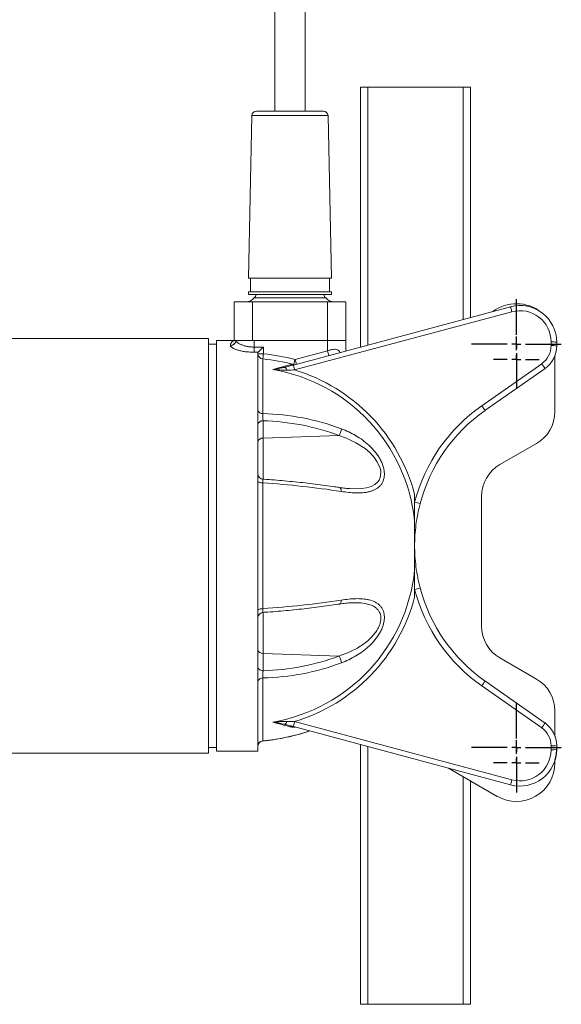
# Model space of a CAD drawing. Header units: millimetres. Extents: x 0 to 420, y 0 to 297.
# Tile 2 of 4: x 214 to 273, y 87 to 195. Entities that reach past the tile are written whole.
import ezdxf

# ---------------------------------------------------------------- set-up
doc = ezdxf.new("R2010")
doc.units = ezdxf.units.MM
doc.layers.add('AM_BOR', color=7, linetype='Continuous')

# ---------------------------------------------------------------- blocks, each defined once
blk = doc.blocks.new('SW_CENTERMARKSYMBOL_0')
at = {"layer": 'AM_BOR', "color": 0}
for p, q in [((0, 1), (0, 4.9)), ((-1, 0), (-4.9, 0)), ((0, 0), (-0.5, 0)), ((0, 0), (0, 0.5)), ((0, 0), (0, -0.5)), ((0, 0), (0.5, 0)), ((1, 0), (4.9, 0)), ((0, -1), (0, -4.9))]:
    blk.add_line(p, q, dxfattribs=at)
blk = doc.blocks.new('SW_CENTERMARKSYMBOL_1')
at = {"layer": 'AM_BOR', "color": 0}
for p, q in [((0, 1), (0, 4.9)), ((-1, 0), (-4.9, 0)), ((0, 0), (-0.5, 0)), ((0, 0), (0, 0.5)), ((0, 0), (0, -0.5)), ((0, 0), (0.5, 0)), ((1, 0), (4.9, 0)), ((0, -1), (0, -4.9))]:
    blk.add_line(p, q, dxfattribs=at)
blk = doc.blocks.new('SW_CENTERMARKSYMBOL_3')
at = {"layer": 'AM_BOR', "color": 0}
for p, q in [((0, 1), (0, 2.5)), ((-1, 0), (-2.5, 0)), ((0, 0), (-0.5, 0)), ((0, 0), (0, 0.5)), ((0, 0), (0, -0.5)), ((0, 0), (0.5, 0)), ((1, 0), (2.5, 0)), ((0, -1), (0, -2.5))]:
    blk.add_line(p, q, dxfattribs=at)
blk = doc.blocks.new('SW_CENTERMARKSYMBOL_4')
at = {"layer": 'AM_BOR', "color": 0}
for p, q in [((0, 1), (0, 2.5)), ((-1, 0), (-2.5, 0)), ((0, 0), (-0.5, 0)), ((0, 0), (0, 0.5)), ((0, 0), (0, -0.5)), ((0, 0), (0.5, 0)), ((1, 0), (2.5, 0)), ((0, -1), (0, -2.5))]:
    blk.add_line(p, q, dxfattribs=at)

msp = doc.modelspace()

# ---------------------------------------------------------------- linework, layer by layer
at = {"color": 7, "linetype": 'Continuous', "lineweight": 15}
for p, q in [((250.95, 158.84), (250.95, 187.16)), ((250.95, 187.16), (251.75, 187.16)), ((262.15, 187.16), (251.75, 187.16)), ((262.15, 187.16), (262.95, 187.16)), ((262.95, 162.06), (262.95, 187.16)), ((239.1, 184.07), (238.73, 166.36)), ((240.14, 184.56), (239.6, 184.56)), ((246.9, 184.56), (240.14, 184.56)), ((247.77, 166.36), (247.4, 184.07)), ((239.4, 166.36), (238.73, 166.36)), ((238.95, 166.36), (238.95, 164.86)), ((247.77, 166.36), (239.4, 166.36)), ((247.55, 164.86), (247.55, 166.36)), ((238.73, 164.86), (238.73, 164.56)), ((239.4, 164.86), (238.73, 164.86)), ((239.4, 164.56), (238.73, 164.56)), ((247.77, 164.86), (239.4, 164.86)), ((247.77, 164.56), (239.4, 164.56)), ((247.77, 164.56), (247.77, 164.86)), ((237.15, 163.76), (237.15, 159.56)), ((237.15, 163.76), (239.15, 163.76)), ((239.15, 163.76), (239.15, 159.56)), ((239.15, 163.76), (247.35, 163.76)), ((239.35, 164.21), (247.15, 164.21)), ((243.62, 156.87), (267.31, 163.22)), ((247.35, 163.76), (247.35, 159.56)), ((247.35, 163.76), (249.35, 163.76)), ((249.35, 163.76), (249.35, 159.56)), ((267.46, 162.69), (243.76, 156.34)), ((234.35, 159.76), (210.87, 159.76)), ((234.35, 151.46), (234.35, 159.76)), ((235.25, 159.16), (234.35, 159.16)), ((237.15, 159.56), (235.25, 159.56)), ((235.25, 137.16), (235.25, 159.56)), ((237.15, 159.56), (239.15, 159.56)), ((239.15, 159.56), (247.35, 159.56)), ((239.35, 158.83), (239.35, 159.56)), ((247.35, 159.56), (249.35, 159.56)), ((247.35, 158.43), (247.35, 159.56)), ((249.35, 158.41), (249.35, 159.56)), ((271.74, 158.99), (271.74, 159.4)), ((272.35, 159.36), (272.35, 158.95)), ((239.35, 158.83), (239.35, 158.27)), ((239.35, 158.83), (240.35, 158.83)), ((239.78, 158.27), (239.35, 158.27)), ((239.75, 114.76), (239.75, 158.2)), ((240.35, 158.1), (239.75, 158.1)), ((240.35, 158.83), (240.35, 158.1)), ((243.81, 157.48), (247.35, 158.43)), ((272.18, 157.95), (272.14, 157.81)), ((240.3, 157.54), (240.3, 151.58)), ((264.17, 152.44), (270.71, 157.02)), ((272.15, 157.48), (272.13, 157.83)), ((272.15, 151.78), (272.15, 157.48)), ((271.07, 156.49), (264.52, 151.91)), ((234.35, 114.56), (234.35, 151.46)), ((240.32, 150.78), (240.32, 148.9)), ((248.59, 149.18), (240.32, 148.9)), ((266.15, 146.01), (270.15, 148.32)), ((240.3, 144.02), (240.3, 130.31)), ((264.15, 128.4), (264.15, 142.55)), ((256.85, 134.48), (256.85, 139.84)), ((235.25, 114.76), (235.25, 137.16)), ((250.01, 130.94), (249.87, 130.93)), ((248.59, 125.14), (240.32, 125.42)), ((240.32, 125.42), (240.32, 123.54)), ((270.15, 122.63), (266.15, 124.94)), ((240.3, 122.75), (240.3, 115.89)), ((264.52, 122.42), (271.07, 117.83)), ((270.71, 117.3), (264.17, 121.88)), ((272.15, 116.45), (272.15, 119.17)), ((242.69, 117.69), (242.6, 117.71)), ((267.31, 111.1), (243.62, 117.45)), ((243.76, 117.99), (267.46, 111.64)), ((272.15, 116.47), (272.18, 116.37)), ((234.35, 115.16), (235.25, 115.16)), ((250.95, 87.16), (250.95, 115.48)), ((271.74, 114.92), (271.74, 115.34)), ((272.35, 115.38), (272.35, 114.96)), ((210.03, 114.56), (234.35, 114.56)), ((235.25, 114.76), (239.75, 114.76)), ((260.55, 112.91), (265.84, 109.84)), ((272.15, 113.48), (272.15, 113.71)), ((262.95, 87.16), (262.95, 111.52)), ((250.95, 87.16), (251.75, 87.16)), ((262.15, 87.16), (251.75, 87.16)), ((262.15, 87.16), (262.95, 87.16))]:
    msp.add_line(p, q, dxfattribs=at)
at = {"color": 8, "linetype": 'Continuous', "lineweight": 15}
for p, q in [((251.75, 159.05), (251.75, 187.16)), ((262.15, 161.84), (262.15, 187.16)), ((239.72, 184.07), (239.1, 184.07)), ((247.4, 184.07), (239.72, 184.07)), ((240.32, 148.9), (240.32, 144.4)), ((240.32, 129.93), (240.32, 125.42)), ((251.75, 87.16), (251.75, 115.27)), ((262.15, 87.16), (262.15, 111.98))]:
    msp.add_line(p, q, dxfattribs=at)
at = {"color": 7, "linetype": 'Continuous', "lineweight": 15, "flags": 128}
for points in [[(267.31, 163.22), (267.32, 163.21), (267.32, 163.18), (267.34, 163.14), (267.36, 163.07), (267.38, 162.99), (267.4, 162.89), (267.43, 162.79), (267.46, 162.69)], [(240.35, 158.83), (240.24, 158.73), (240.14, 158.63), (240.05, 158.53), (239.96, 158.45), (239.89, 158.37), (239.83, 158.31), (239.78, 158.27)], [(240.3, 157.54), (240.3, 157.58), (240.3, 157.63), (240.31, 157.69), (240.32, 157.76), (240.32, 157.84), (240.33, 157.92), (240.34, 158.01), (240.35, 158.1)], [(241.37, 156.39), (241.63, 156.46), (241.88, 156.52), (242.12, 156.59), (242.36, 156.65), (242.59, 156.71), (242.81, 156.77), (243.03, 156.83), (243.24, 156.89)], [(243.62, 156.87), (243.62, 156.86), (243.63, 156.83), (243.64, 156.79), (243.66, 156.72), (243.68, 156.64), (243.7, 156.54), (243.73, 156.44), (243.76, 156.34)], [(243.66, 156.93), (243.67, 156.97), (243.68, 157.02), (243.7, 157.08), (243.72, 157.14), (243.74, 157.22), (243.76, 157.3), (243.78, 157.39), (243.81, 157.48)], [(240.3, 144.02), (240.19, 144.02), (240.08, 144.04), (239.99, 144.05), (239.91, 144.08), (239.84, 144.11), (239.79, 144.14), (239.76, 144.17), (239.75, 144.21)], [(240.3, 130.31), (240.19, 130.3), (240.08, 130.29), (239.99, 130.27), (239.91, 130.24), (239.84, 130.22), (239.79, 130.18), (239.76, 130.15), (239.75, 130.12)], [(243.24, 117.43), (243.03, 117.49), (242.81, 117.55), (242.59, 117.61), (242.36, 117.67), (242.12, 117.73), (241.88, 117.8), (241.63, 117.87), (241.37, 117.93)], [(243.76, 117.99), (243.73, 117.88), (243.7, 117.78), (243.68, 117.68), (243.66, 117.6), (243.64, 117.54), (243.63, 117.49), (243.62, 117.46), (243.62, 117.45)], [(267.46, 111.64), (267.43, 111.53), (267.4, 111.43), (267.38, 111.33), (267.36, 111.25), (267.34, 111.19), (267.32, 111.14), (267.32, 111.11), (267.31, 111.1)]]:
    msp.add_lwpolyline(points, dxfattribs=at)
at = {"color": 8, "linetype": 'Continuous', "lineweight": 15, "flags": 128}
for points in [[(247.35, 158.43), (247.39, 158.29), (247.42, 158.16), (247.45, 158.04), (247.48, 157.95), (247.49, 157.91)], [(243.66, 156.93), (243.69, 156.91), (243.71, 156.9)], [(243.81, 157.48), (243.84, 157.34), (243.88, 157.21), (243.91, 157.1), (243.93, 157), (243.94, 156.96)], [(249.9, 143.38), (251.06, 143.4), (251.61, 143.48), (252.12, 143.64), (252.49, 143.83), (252.8, 144.09), (252.97, 144.33), (253.1, 144.62), (253.16, 145.17), (253.15, 145.29), (253.08, 145.62), (252.96, 145.95), (252.74, 146.37), (252.46, 146.77), (251.98, 147.3), (251.44, 147.76), (250.45, 148.4), (249.41, 148.89), (248.59, 149.18), (248.59, 149.18)], [(248.85, 143.09), (248.84, 143.19), (248.83, 143.28), (248.8, 143.36), (248.77, 143.42), (248.73, 143.47), (248.69, 143.5), (248.65, 143.52)], [(248.85, 131.24), (248.84, 131.14), (248.83, 131.05), (248.8, 130.97), (248.77, 130.9), (248.73, 130.85), (248.69, 130.82), (248.65, 130.81)]]:
    msp.add_lwpolyline(points, dxfattribs=at)
at = {"color": 7, "linetype": 'Continuous', "lineweight": 15}
for centre, radius, start, end in [((239.6, 184.06), 0.5, 90, 178.8), ((246.9, 184.06), 0.5, 1.2, 90), ((239.15, 164.56), 0.4, 300, 0), ((247.35, 164.56), 0.4, 180, 240), ((238.41, 164.96), 1.2, 270, 321.537), ((248.09, 164.96), 1.2, 218.463, 270), ((267.95, 159.16), 4.4, 51.7968, 126.648), ((268.35, 159.36), 4, 0, 105), ((268.34, 159.4), 3.4, 0, 105), ((236.75, 159.58), 0.599, 269.9773, 358.5688), ((236.76, 159.6), 0.592, 269.1779, 356.6892), ((269.34, 158.99), 2.4, 305, 0), ((269.35, 158.95), 3, 305, 0), ((271.89, 157.09), 2.31, 78.6155, 93.8115), ((271.89, 156.68), 2.31, 78.6155, 93.8115), ((240.33, 158.12), 0.579, 181.6611, 266.8431), ((238.35, 137.16), 21.03, 74.9648, 84.5441), ((238.35, 137.16), 20.47, 74.9648, 84.5441), ((243.43, 157.24), 0.403, 241.5417, 284.0688), ((265.21, 152.96), 6.84, 31.0379, 36.3967), ((238.2, 137.91), 18.75, 5.8929, 80.2651), ((242.48, 156.26), 0.423, 8.4102, 59.9912), ((238.21, 137.89), 19.26, 14.6199, 73.2602), ((240.25, 152.08), 0.51, 192.6008, 275.439), ((239.66, 125.22), 26.36, 69.5896, 88.6094), ((274.84, 137.2), 18.6, 125, 165.2756), ((274.85, 137.16), 18, 125, 165.2756), ((258.67, 148.38), 6.84, 31.037, 36.3976), ((268.15, 151.78), 4, 300, 0), ((240.25, 150.27), 0.518, 82.8298, 166.4857), ((239.65, 125.17), 25.63, 69.587, 88.5156), ((247.37, 150.02), 1.49, 325.5454, 356.2824), ((240.25, 148.38), 0.518, 82.8298, 166.4856), ((240.35, 145.02), 0.6, 180.0076, 266.3303), ((268.15, 142.55), 4, 120, 180), ((233.8, 44.55), 99.68, 81.3156, 86.2627), ((256.34, 139.36), 2.62, 65.1131, 78.7361), ((238.2, 136.41), 18.74, 279.7335, 354.1086), ((256.34, 134.96), 2.62, 281.2639, 294.8869), ((274.84, 137.12), 18.6, 194.7244, 235), ((274.85, 137.16), 18, 194.7244, 235), ((233.8, 229.78), 99.68, 273.7373, 278.6844), ((238.21, 136.43), 19.26, 286.7398, 345.3801), ((240.35, 129.3), 0.6, 93.6076, 179.989), ((268.15, 128.4), 4, 180, 240), ((240.25, 125.94), 0.518, 193.5144, 277.1702), ((239.65, 149.16), 25.63, 271.4844, 290.413), ((247.37, 124.3), 1.49, 3.7176, 34.4546), ((240.25, 124.05), 0.518, 193.5143, 277.1702), ((239.66, 149.1), 26.36, 271.3906, 290.4104), ((240.25, 122.24), 0.51, 84.561, 167.3992), ((258.67, 125.94), 6.84, 323.6024, 328.963), ((268.15, 119.17), 4, 0, 60), ((242.48, 118.06), 0.423, 300.0088, 351.5898), ((243.43, 117.08), 0.403, 75.9312, 118.4583), ((265.21, 121.36), 6.84, 323.6033, 328.9621), ((269.34, 115.34), 2.4, 0, 55), ((269.35, 115.38), 3, 0, 55), ((240.34, 115.3), 0.593, 94.4718, 179.4733), ((240.35, 115.28), 0.6, 95.2105, 179.9908), ((240.35, 115.28), 0.6, 95.1944, 179.9895), ((268.35, 114.96), 4, 255, 0), ((268.34, 114.92), 3.4, 255, 0), ((271.89, 117.65), 2.31, 266.1885, 281.3845), ((271.89, 117.23), 2.31, 266.1885, 281.3845), ((267.95, 115.16), 4.4, 342.6586, 0), ((267.95, 113.48), 4.2, 239.8998, 0)]:
    msp.add_arc(centre, radius, start, end, dxfattribs=at)
at = {"color": 8, "linetype": 'Continuous', "lineweight": 15}
msp.add_arc((238.11, 138.64), 22.86, 275.4855, 288.5494, dxfattribs=at)
at = {"color": 7, "linetype": 'Continuous', "lineweight": 15}
for points, knots in [([(241.6, 212.66), (241.6, 212.12), (241.6, 211.06), (241.6, 209.54), (241.6, 208.12), (241.6, 206.81), (241.6, 205.68), (241.6, 204.72), (241.6, 203.93), (241.6, 203.23), (241.6, 202.57), (241.6, 201.84), (241.6, 200.98), (241.6, 199.92), (241.6, 198.68), (241.6, 197.25), (241.6, 195.61), (241.6, 193.76), (241.6, 191.72), (241.6, 189.49), (241.6, 187.08), (241.6, 185.42), (241.6, 184.56)], [0, 0, 0, 0, 0.0744263, 0.1426999, 0.2048345, 0.260855, 0.3107392, 0.3456122, 0.3766842, 0.403963, 0.4275012, 0.4518908, 0.4843368, 0.521789, 0.5641933, 0.6114984, 0.6637202, 0.7210039, 0.783408, 0.8507351, 0.9228972, 1, 1, 1, 1]), ([(244.9, 184.56), (244.9, 185.31), (244.9, 186.74), (244.9, 188.81), (244.9, 190.7), (244.9, 192.43), (244.9, 193.98), (244.9, 195.34), (244.9, 196.52), (244.9, 197.52), (244.9, 198.4), (244.9, 199.31), (244.9, 200.34), (244.9, 201.55), (244.9, 202.87), (244.9, 204.31), (244.9, 205.82), (244.9, 207.41), (244.9, 209.08), (244.9, 210.84), (244.9, 212.04), (244.9, 212.66)], [0, 0, 0, 0, 0.06689, 0.128864, 0.185977, 0.238263, 0.285581, 0.327872, 0.365167, 0.39753, 0.424986, 0.452505, 0.489261, 0.532272, 0.58145, 0.636769, 0.698293, 0.764778, 0.83721, 0.915607, 1, 1, 1, 1]), ([(236.75, 159), (236.75, 159.1), (236.78, 159.18), (236.86, 159.32), (236.9, 159.38), (237.02, 159.47), (237.08, 159.5), (237.21, 159.55), (237.28, 159.56), (237.35, 159.56)], [0, 0, 0, 0, 0.25, 0.25, 0.5, 0.5, 0.75, 0.75, 1, 1, 1, 1]), ([(239.35, 158.27), (239.18, 158.27), (239.02, 158.27), (238.77, 158.29), (238.69, 158.3), (238.53, 158.31), (238.45, 158.32), (238.22, 158.35), (238.08, 158.38), (237.87, 158.42), (237.8, 158.44), (237.67, 158.47), (237.61, 158.49), (237.43, 158.54), (237.33, 158.58), (237.18, 158.64), (237.14, 158.66), (237.06, 158.7), (236.98, 158.74), (236.92, 158.78), (236.87, 158.82), (236.84, 158.84), (236.78, 158.9), (236.76, 158.94), (236.75, 158.98)], [0, 0, 0, 0, 0.125, 0.125, 0.1875, 0.1875, 0.25, 0.25, 0.375, 0.375, 0.4375, 0.4375, 0.5, 0.5, 0.625, 0.625, 0.6875, 0.6875, 0.75, 0.8125, 0.8125, 0.875, 0.875, 1, 1, 1, 1]), ([(237.35, 159.56), (237.36, 159.52), (237.37, 159.48), (237.42, 159.42), (237.44, 159.4), (237.48, 159.36), (237.5, 159.34), (237.57, 159.28), (237.64, 159.24), (237.78, 159.16), (237.86, 159.12), (238, 159.07), (238.04, 159.05), (238.14, 159.01), (238.19, 159), (238.35, 158.95), (238.47, 158.92), (238.65, 158.89), (238.71, 158.88), (238.83, 158.86), (238.9, 158.86), (239.09, 158.84), (239.22, 158.83), (239.35, 158.83)], [0, 0, 0, 0, 0.125, 0.125, 0.1875, 0.1875, 0.25, 0.25, 0.375, 0.375, 0.5, 0.5, 0.5625, 0.5625, 0.625, 0.625, 0.75, 0.75, 0.8125, 0.8125, 0.875, 0.875, 1, 1, 1, 1]), ([(242.69, 156.63), (242.84, 156.67), (243, 156.71), (243.3, 156.79), (243.46, 156.83), (243.62, 156.87)], [0, 0, 0, 0, 0.5, 0.5, 1, 1, 1, 1]), ([(243.24, 156.89), (243.3, 156.9), (243.37, 156.91), (243.51, 156.93), (243.58, 156.93), (243.66, 156.93)], [0, 0, 0, 0, 0.5, 0.5, 1, 1, 1, 1]), ([(242.69, 156.63), (242.58, 156.6), (242.47, 156.57), (242.25, 156.53), (242.14, 156.51), (241.82, 156.45), (241.59, 156.42), (241.37, 156.39)], [0, 0, 0, 0, 0.25, 0.25, 0.5, 0.5, 1, 1, 1, 1]), ([(242.9, 156.32), (242.77, 156.32), (242.64, 156.32), (242.39, 156.33), (242.26, 156.33), (241.88, 156.35), (241.63, 156.37), (241.37, 156.39)], [0, 0, 0, 0, 0.25, 0.25, 0.5, 0.5, 1, 1, 1, 1]), ([(240.32, 150.78), (240.31, 150.84), (240.31, 150.9), (240.3, 151), (240.3, 151.04), (240.3, 151.11), (240.29, 151.14), (240.29, 151.22), (240.29, 151.25), (240.29, 151.32), (240.29, 151.36), (240.29, 151.42), (240.29, 151.46), (240.29, 151.52), (240.29, 151.55), (240.3, 151.58)], [0, 0, 0, 0, 0.25, 0.25, 0.375, 0.375, 0.5, 0.5, 0.625, 0.625, 0.75, 0.75, 0.875, 0.875, 1, 1, 1, 1]), ([(248.85, 149.93), (249.12, 149.82), (249.39, 149.71), (249.92, 149.46), (250.18, 149.32), (250.69, 149.02), (250.94, 148.86), (251.3, 148.59), (251.42, 148.5), (251.66, 148.31), (251.77, 148.21), (252.11, 147.89), (252.32, 147.67), (252.61, 147.31), (252.71, 147.19), (252.84, 146.99), (252.88, 146.93), (252.97, 146.8), (253.01, 146.73), (253.12, 146.53), (253.19, 146.39), (253.32, 146.11), (253.37, 145.96), (253.46, 145.68), (253.49, 145.53), (253.53, 145.32), (253.53, 145.25), (253.55, 145.11), (253.55, 145.04), (253.55, 144.84), (253.54, 144.71), (253.5, 144.52), (253.49, 144.46), (253.45, 144.34), (253.43, 144.29), (253.37, 144.12), (253.32, 144.02), (253.22, 143.88), (253.19, 143.83), (253.12, 143.75), (253.08, 143.71), (252.89, 143.51), (252.71, 143.39), (252.42, 143.24), (252.31, 143.19), (252.1, 143.12), (251.99, 143.08), (251.77, 143.03), (251.65, 143.01), (251.42, 142.97), (251.3, 142.96), (250.93, 142.93), (250.69, 142.92), (249.92, 142.94), (249.4, 143), (248.85, 143.09)], [0, 0, 0, 0, 0.0625, 0.0625, 0.125, 0.125, 0.1875, 0.1875, 0.21875, 0.21875, 0.25, 0.25, 0.3125, 0.3125, 0.34375, 0.34375, 0.359375, 0.359375, 0.375, 0.375, 0.40625, 0.40625, 0.4375, 0.4375, 0.46875, 0.46875, 0.484375, 0.484375, 0.5, 0.5, 0.53125, 0.53125, 0.546875, 0.546875, 0.5625, 0.5625, 0.59375, 0.59375, 0.609375, 0.609375, 0.625, 0.625, 0.6875, 0.6875, 0.71875, 0.71875, 0.75, 0.75, 0.78125, 0.78125, 0.8125, 0.8125, 0.875, 0.875, 1, 1, 1, 1]), ([(248.65, 143.52), (248.47, 143.54), (247.95, 143.62), (247.07, 143.75), (246, 143.89), (244.9, 144.02), (243.79, 144.14), (242.66, 144.24), (241.54, 144.34), (240.75, 144.4), (240.35, 144.42), (240.31, 144.43)], [0, 0, 0, 0, 0.069439, 0.201568, 0.333651, 0.465681, 0.597668, 0.729623, 0.861552, 0.986519, 1, 1, 1, 1]), ([(249.9, 143.38), (249.79, 143.39), (249.49, 143.4), (249.07, 143.45), (248.76, 143.5), (248.65, 143.52)], [0, 0, 0, 0, 0.264895, 0.754231, 1, 1, 1, 1]), ([(256.85, 142.75), (256.85, 142.51), (256.85, 142.26), (256.85, 141.77), (256.85, 141.53), (256.85, 140.8), (256.85, 140.32), (256.85, 139.84)], [0, 0, 0, 0, 0.25, 0.25, 0.5, 0.5, 1, 1, 1, 1]), ([(257.44, 141.74), (257.39, 141.54), (257.34, 141.35), (257.26, 140.97), (257.22, 140.78), (257.1, 140.21), (257.04, 139.83), (256.95, 139.07), (256.91, 138.69), (256.87, 138.12), (256.86, 137.93), (256.86, 137.64), (256.85, 137.5), (256.85, 137.35), (256.85, 137.26), (256.85, 137.21), (256.85, 137.16)], [0, 0, 0, 0, 0.125, 0.125, 0.25, 0.25, 0.5, 0.5, 0.75, 0.75, 0.875, 0.875, 0.9375, 0.96875, 0.96875, 1, 1, 1, 1]), ([(257.44, 132.59), (257.39, 132.78), (257.34, 132.97), (257.26, 133.35), (257.22, 133.54), (257.1, 134.11), (257.04, 134.49), (256.95, 135.25), (256.91, 135.63), (256.87, 136.21), (256.86, 136.4), (256.86, 136.68), (256.85, 136.83), (256.85, 136.97), (256.85, 137.07), (256.85, 137.11), (256.85, 137.16)], [0, 0, 0, 0, 0.125, 0.125, 0.25, 0.25, 0.5, 0.5, 0.75, 0.75, 0.875, 0.875, 0.9375, 0.96875, 0.96875, 1, 1, 1, 1]), ([(256.85, 134.48), (256.85, 134.24), (256.85, 134), (256.85, 133.52), (256.85, 133.28), (256.85, 132.79), (256.85, 132.55), (256.85, 132.06), (256.85, 131.82), (256.85, 131.57)], [0, 0, 0, 0, 0.25, 0.25, 0.5, 0.5, 0.75, 0.75, 1, 1, 1, 1]), ([(248.85, 131.24), (249.12, 131.28), (249.39, 131.31), (249.92, 131.37), (250.18, 131.39), (250.69, 131.4), (250.94, 131.39), (251.3, 131.36), (251.42, 131.35), (251.66, 131.31), (251.77, 131.29), (252.11, 131.21), (252.32, 131.14), (252.61, 130.99), (252.71, 130.93), (252.84, 130.83), (252.88, 130.8), (252.97, 130.73), (253.01, 130.69), (253.12, 130.58), (253.19, 130.49), (253.32, 130.3), (253.37, 130.2), (253.46, 129.98), (253.49, 129.86), (253.53, 129.67), (253.53, 129.61), (253.55, 129.48), (253.55, 129.41), (253.55, 129.21), (253.54, 129.07), (253.5, 128.86), (253.49, 128.79), (253.45, 128.64), (253.43, 128.57), (253.37, 128.36), (253.32, 128.21), (253.22, 128), (253.19, 127.93), (253.12, 127.79), (253.08, 127.73), (252.89, 127.39), (252.71, 127.13), (252.42, 126.77), (252.31, 126.65), (252.1, 126.43), (251.99, 126.32), (251.77, 126.11), (251.65, 126.01), (251.42, 125.82), (251.3, 125.72), (250.93, 125.46), (250.69, 125.3), (249.92, 124.85), (249.4, 124.6), (248.85, 124.39)], [0, 0, 0, 0, 0.0625, 0.0625, 0.125, 0.125, 0.1875, 0.1875, 0.21875, 0.21875, 0.25, 0.25, 0.3125, 0.3125, 0.34375, 0.34375, 0.359375, 0.359375, 0.375, 0.375, 0.40625, 0.40625, 0.4375, 0.4375, 0.46875, 0.46875, 0.484375, 0.484375, 0.5, 0.5, 0.53125, 0.53125, 0.546875, 0.546875, 0.5625, 0.5625, 0.59375, 0.59375, 0.609375, 0.609375, 0.625, 0.625, 0.6875, 0.6875, 0.71875, 0.71875, 0.75, 0.75, 0.78125, 0.78125, 0.8125, 0.8125, 0.875, 0.875, 1, 1, 1, 1]), ([(240.31, 129.9), (240.48, 129.91), (241.04, 129.95), (241.97, 130.02), (243.11, 130.12), (244.23, 130.23), (245.34, 130.36), (246.43, 130.49), (247.47, 130.63), (248.21, 130.74), (248.59, 130.8), (248.65, 130.81)], [0, 0, 0, 0, 0.059028, 0.190924, 0.322841, 0.454777, 0.586738, 0.718732, 0.850768, 0.975951, 1, 1, 1, 1]), ([(248.65, 130.81), (248.89, 130.84), (249.32, 130.9), (249.77, 130.94), (249.98, 130.95), (250.01, 130.95)], [0, 0, 0, 0, 0.508395, 0.941077, 1, 1, 1, 1]), ([(240.3, 122.75), (240.29, 122.77), (240.29, 122.8), (240.29, 122.86), (240.29, 122.9), (240.29, 122.96), (240.29, 123), (240.29, 123.07), (240.29, 123.11), (240.29, 123.18), (240.3, 123.21), (240.3, 123.29), (240.3, 123.32), (240.3, 123.39), (240.31, 123.42), (240.31, 123.48), (240.31, 123.51), (240.32, 123.54)], [0, 0, 0, 0, 0.125, 0.125, 0.25, 0.25, 0.375, 0.375, 0.5, 0.5, 0.625, 0.625, 0.75, 0.75, 0.875, 0.875, 1, 1, 1, 1]), ([(242.9, 118), (242.77, 118), (242.64, 118), (242.39, 118), (242.26, 117.99), (241.88, 117.97), (241.63, 117.95), (241.37, 117.93)], [0, 0, 0, 0, 0.25, 0.25, 0.5, 0.5, 1, 1, 1, 1]), ([(243.62, 117.45), (243.46, 117.49), (243.3, 117.53), (243, 117.61), (242.84, 117.65), (242.69, 117.69)], [0, 0, 0, 0, 0.5, 0.5, 1, 1, 1, 1]), ([(240.24, 115.87), (240.44, 115.89), (241.04, 115.95), (242.01, 116.1), (243.16, 116.33), (244.29, 116.61), (245.03, 116.85), (245.4, 116.97)], [0, 0, 0, 0, 0.117545, 0.338317, 0.559111, 0.779906, 1, 1, 1, 1])]:
    msp.add_open_spline(points, degree=3, knots=knots, dxfattribs=at)
for points in [[(236.75, 158.98), (236.75, 158.99), (236.75, 158.99), (236.75, 159)], [(239.75, 158.2), (239.75, 158.22), (239.76, 158.25), (239.78, 158.27)], [(243.76, 156.34), (243.47, 156.33), (243.19, 156.33), (242.9, 156.32)], [(242.9, 118), (243.19, 117.99), (243.47, 117.99), (243.76, 117.99)]]:
    msp.add_open_spline(points, degree=3, dxfattribs=at)
at = {"color": 8, "linetype": 'Continuous', "lineweight": 15}
for points, knots in [([(247.35, 158.43), (247.47, 158.46), (247.74, 158.55), (248.12, 158.62), (248.42, 158.57), (248.6, 158.44), (248.68, 158.32), (248.7, 158.25), (248.71, 158.24)], [0, 0, 0, 0, 0.231507, 0.528216, 0.720075, 0.847941, 0.985746, 1, 1, 1, 1]), ([(240.3, 144.02), (240.29, 144.08), (240.29, 144.2), (240.29, 144.34), (240.3, 144.42), (240.31, 144.42), (240.31, 144.42)], [0, 0, 0, 0, 0.268793, 0.537373, 0.806378, 1, 1, 1, 1]), ([(240.3, 130.31), (240.29, 130.29), (240.29, 130.21), (240.29, 130.08), (240.29, 129.96), (240.3, 129.9), (240.31, 129.9), (240.31, 129.91)], [0, 0, 0, 0, 0.072534, 0.341621, 0.611498, 0.883112, 1, 1, 1, 1]), ([(248.59, 125.14), (249.01, 125.29), (249.65, 125.51), (250.47, 125.92), (251.06, 126.28), (251.61, 126.69), (252.09, 127.12), (252.49, 127.58), (252.78, 128), (252.98, 128.41), (253.14, 128.85), (253.17, 129.22), (253.14, 129.55), (253.09, 129.77), (252.95, 130.05), (252.75, 130.3), (252.43, 130.55), (251.99, 130.75), (251.33, 130.91), (250.66, 130.98), (250.16, 130.94), (250.01, 130.94)], [0, 0, 0, 0, 0.119392, 0.180251, 0.241084, 0.299536, 0.358831, 0.405668, 0.453673, 0.487471, 0.52227, 0.578445, 0.589974, 0.620132, 0.651245, 0.69158, 0.73319, 0.793194, 0.854796, 0.955575, 1, 1, 1, 1]), ([(242.6, 117.71), (242.29, 117.78), (241.88, 117.87), (241.47, 117.92), (241.37, 117.93), (241.37, 117.93)], [0, 0, 0, 0, 0.768503, 0.997758, 1, 1, 1, 1]), ([(243.8, 117.4), (243.64, 117.39), (243.43, 117.39), (243.27, 117.43), (243.24, 117.43)], [0, 0, 0, 0, 0.795235, 1, 1, 1, 1]), ([(240.29, 115.89), (240.29, 115.88), (240.29, 115.88), (240.29, 115.89), (240.3, 115.89)], [0, 0, 0, 0, 0.548772, 1, 1, 1, 1])]:
    msp.add_open_spline(points, degree=3, knots=knots, dxfattribs=at)

# ---------------------------------------------------------------- block references
at = {"layer": 'AM_BOR'}
for name, p in [('SW_CENTERMARKSYMBOL_1', (267.95, 159.16)), ('SW_CENTERMARKSYMBOL_4', (267.95, 157.48)), ('SW_CENTERMARKSYMBOL_0', (267.95, 115.16)), ('SW_CENTERMARKSYMBOL_3', (267.95, 113.48))]:
    msp.add_blockref(name, p, dxfattribs=at)

doc.saveas('drawing.dxf')
